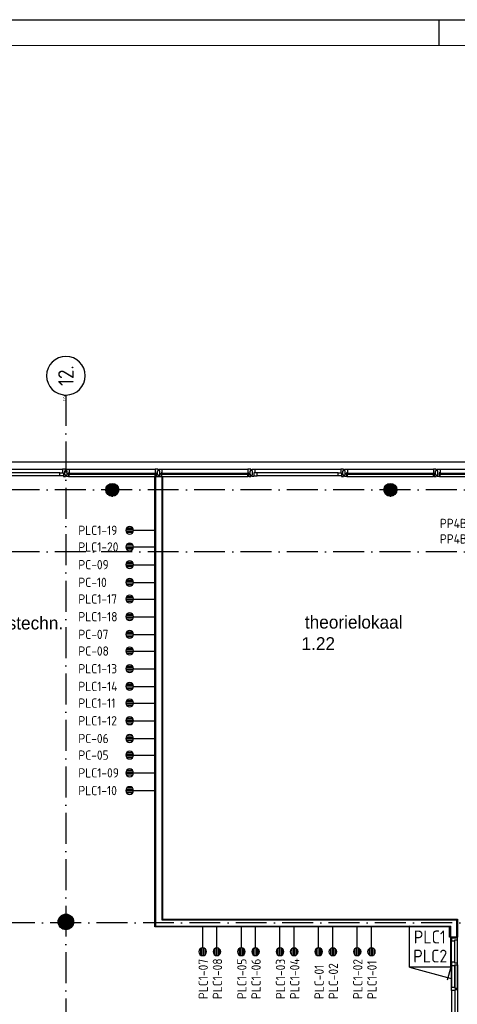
# Model space of a CAD drawing. Header units: millimetres. Extents: x 84333 to 240712, y -2244 to 84291.
# Tile 50 of 74: x 147121 to 155617, y 65199 to 84291. Entities that reach past the tile are written whole.
import ezdxf
from ezdxf.enums import TextEntityAlignment as Align

# ---------------------------------------------------------------- set-up
doc = ezdxf.new("R2010")
doc.units = ezdxf.units.MM
doc.header["$LTSCALE"] = 100
doc.linetypes.add('DASHDOT', pattern=[9, 6, -1.5, 0, -1.5])
doc.layers.get('0').update_dxf_attribs({"linetype": 'CONTINUOUS'})
for name, color, linetype in [('AFDELING', 4, 'CONTINUOUS'), ('AL$7----_STRAMIEN', 1, 'DASHDOT'), ('AL21----_BUITENWAND', 4, 'CONTINUOUS'), ('AL22----_BINNENWAND', 7, 'CONTINUOUS'), ('AL28----_KONSTRUKTIE', 3, 'CONTINUOUS'), ('AL31----_BUITENKOZ', 7, 'CONTINUOUS'), ('AL32----_BINNENKOZ', 7, 'CONTINUOUS'), ('ALN-----_BLOCKNAAM', 2, 'CONTINUOUS'), ('ALXAA---_GEWBETON', 12, 'CONTINUOUS'), ('ALXOU---_GLAS', 7, 'CONTINUOUS'), ('BOUW', 8, 'CONTINUOUS'), ('EB6441--_ATTRIB', 2, 'CONTINUOUS'), ('EL6441--_DATACOM', 3, 'CONTINUOUS'), ('LIJN025', 10, 'CONTINUOUS'), ('LIJN035', 50, 'CONTINUOUS'), ('LIJN050', 90, 'CONTINUOUS'), ('TEKST25', 10, 'CONTINUOUS'), ('TEKST35', 50, 'CONTINUOUS'), ('TEKST50', 90, 'CONTINUOUS')]:
    doc.layers.add(name, color=color, linetype=linetype)
doc.styles.add('1_8', font='ISO', dxfattribs={"height": 1.8})
doc.styles.add('BURO-025', font='BUROFONT.shx', dxfattribs={"height": 250})
doc.styles.add('ISO', font='ISO.SHX')
doc.styles.add('NORATT', font='iso.shx')
doc.styles.add('ROMAND', font='romand')
doc.styles.get("Standard").update_dxf_attribs({"font": 'iso.shx'})
doc.styles.add('TECHNIC', font='technic_.ttf')

# ---------------------------------------------------------------- blocks, each defined once
blk = doc.blocks.new('A0-GE')
at = {"layer": 'LIJN025'}
blk.add_line((645.5, 836), (645.5, 841), dxfattribs=at)
blk.add_lwpolyline([(1500, 841), (1500, 0), (0, 0), (0, 841)], close=True, dxfattribs=at)
at = {"layer": 'LIJN050', "const_width": 0.2}
blk.add_lwpolyline([(1495, 836), (25, 836), (25, 5), (1495, 5)], close=True, dxfattribs=at)
at = {"layer": 'TEKST25', "style": 'ROMAND', "width": 2.899115}
blk.add_attdef('STATUS', text='', height=2.5, dxfattribs=at).set_placement((1454, 71.5), (1493, 71.5), align=Align.FIT)
at = {"layer": 'TEKST25', "style": 'ISO'}
for tag, p in [('E', (1455.25, 66)), ('NAAM-E', (1466.75, 66)), ('DATUM-E', (1485, 66)), ('D', (1455.25, 61)), ('NAAM-D', (1466.75, 61)), ('DATUM-D', (1485, 61)), ('C', (1455.25, 56)), ('NAAM-C', (1466.75, 56)), ('DATUM-C', (1485, 56)), ('B', (1455.25, 51)), ('NAAM-B', (1466.75, 51)), ('DATUM-B', (1485, 51)), ('A', (1455.25, 46)), ('NAAM-A', (1466.75, 46)), ('DATUM-A', (1485, 46))]:
    blk.add_attdef(tag, text='', height=2.5, dxfattribs=at).set_placement(p, align=Align.CENTER)
for tag, p in [('DATUM', (1332.75, 36.25)), ('SCHAAL', (1368, 36.25)), ('GETEKEND', (1398.25, 36.25)), ('GECONTOL.', (1433, 36.25)), ('FORMAAT', (1463.25, 28.25))]:
    blk.add_attdef(tag, p, '', height=2.5, dxfattribs=at)
at = {"layer": 'TEKST35', "style": 'ISO'}
for tag, p in [('PROJECT', (1334.5, 72.5)), ('PLAATS', (1334.5, 63.5)), ('INSTALLATIE-REGEL1', (1334.5, 52.5)), ('INSTALLATIE-REGEL2', (1334.5, 43.5))]:
    blk.add_attdef(tag, p, '', height=4, dxfattribs=at)
blk.add_attdef('PROJ.NR.', text='', height=4, dxfattribs=at).set_placement((1481, 23), align=Align.CENTER)
at = {"layer": 'TEKST50', "style": 'ISO'}
blk.add_attdef('FILE-NAAM', text='', height=5, dxfattribs=at).set_placement((1473.5, 7.5), align=Align.CENTER)
blk = doc.blocks.new('ES4X2')
for p, q in [((-0.45, 1.4), (-0.45, 2.6)), ((-0.15, 1.27), (-0.15, 2.73)), ((0.15, 1.27), (0.15, 2.73)), ((0.45, 1.4), (0.45, 2.6)), ((0, 1.25), (0, -3))]:
    blk.add_line(p, q)
blk.add_circle((0, 2), 0.75)
at = {"style": '1_8', "flags": 8}
for tag, p in [('NUMMER', (1.25, 3.5)), ('CODE', (-1.25, 3.5))]:
    blk.add_attdef(tag, text='', height=1.8, rotation=90, dxfattribs=at).set_placement(p, align=Align.MIDDLE_LEFT)
blk.add_attdef('M_CODE', text='', height=1.8, dxfattribs=at).set_placement((0, 0), align=Align.MIDDLE_CENTER)
blk = doc.blocks.new('1011')
at = {"layer": 'AL$7----_STRAMIEN', "color": 7, "linetype": 'Continuous'}
blk.add_circle((-750, 0), 750, dxfattribs=at)
at = {"layer": 'AL$7----_STRAMIEN', "color": 3, "linetype": 'Continuous'}
blk.add_attdef('STR-NAAM', text='', height=600, rotation=360, dxfattribs=at).set_placement((-750, 0), align=Align.MIDDLE)
at = {"layer": 'ALN-----_BLOCKNAAM', "linetype": 'Continuous'}
blk.add_text('1011', height=100, dxfattribs=at).set_placement((0, 0))
blk = doc.blocks.new('A$C13e6995e')
at = {"layer": 'AL$7----_STRAMIEN', "color": 1}
for p, q in [((92876, 77420), (52674, 77420)), ((92876, 76220), (52674, 76220)), ((92785, 69020), (52585, 69020))]:
    blk.add_line(p, q, dxfattribs=at)
blk.add_lwpolyline([(63685, 79257), (63685, 40820)], dxfattribs=at)
at = {"layer": 'AL21----_BUITENWAND', "color": 8}
blk.add_line((55945, 77960), (89425, 77960), dxfattribs=at)
at = {"layer": 'AL22----_BINNENWAND', "color": 8}
for p, q in [((65410, 68945), (65410, 77680)), ((65410, 77680), (65560, 77680)), ((65560, 77680), (65560, 69095)), ((71134, 68945), (65410, 68945)), ((65560, 69095), (71284, 69095)), ((71134, 68743), (71134, 68945)), ((71284, 69095), (71284, 68743)), ((71284, 68743), (71134, 68743))]:
    blk.add_line(p, q, dxfattribs=at)
at = {"layer": 'AL22----_BINNENWAND', "color": 8, "linetype": 'Continuous'}
for p, q in [((65425, 77680), (65425, 68960)), ((65545, 77680), (65545, 69080)), ((65425, 68960), (71149, 68960)), ((65545, 69080), (71269, 69080)), ((71149, 68960), (71149, 68743)), ((71269, 69080), (71269, 68743))]:
    blk.add_line(p, q, dxfattribs=at)
at = {"layer": 'AL28----_KONSTRUKTIE', "color": 8}
for centre, radius in [((64585, 77420), 125), ((69985, 77420), 125), ((63685, 69041), 150)]:
    blk.add_circle(centre, radius, dxfattribs=at)
at = {"layer": 'AL31----_BUITENKOZ', "color": 8}
for p, q in [((61950, 77819), (63620, 77819)), ((63570, 77747), (62000, 77747)), ((63750, 77819), (65420, 77819)), ((65550, 77819), (67220, 77819)), ((67350, 77819), (69020, 77819)), ((68970, 77747), (67400, 77747)), ((69150, 77819), (70820, 77819)), ((70950, 77819), (72620, 77819)), ((63570, 77693), (62000, 77693)), ((63750, 77680), (65420, 77680)), ((65550, 77680), (67220, 77680)), ((68970, 77693), (67400, 77693)), ((69150, 77680), (70820, 77680)), ((70950, 77680), (72620, 77680))]:
    blk.add_line(p, q, dxfattribs=at)
at = {"layer": 'AL31----_BUITENKOZ', "color": 8, "linetype": 'Continuous'}
for p, q in [((63570, 77693), (63570, 77747)), ((63570, 77747), (63637, 77747)), ((63657, 77819), (63620, 77819)), ((63620, 77819), (63620, 77812)), ((63620, 77812), (63620, 77808)), ((63620, 77808), (63620, 77800)), ((63620, 77800), (63620, 77747)), ((63620, 77747), (63637, 77747)), ((63637, 77747), (63637, 77680)), ((63637, 77747), (63637, 77693)), ((63676, 77819), (63657, 77819)), ((63662, 77710), (63662, 77790)), ((63662, 77790), (63676, 77790)), ((63676, 77710), (63662, 77710)), ((63676, 77813), (63676, 77819)), ((63676, 77799), (63676, 77813)), ((63676, 77790), (63676, 77799)), ((63676, 77799), (63676, 77799)), ((63676, 77700), (63676, 77710)), ((63694, 77813), (63694, 77819)), ((63694, 77819), (63713, 77819)), ((63694, 77800), (63694, 77813)), ((63694, 77790), (63694, 77800)), ((63694, 77800), (63694, 77800)), ((63708, 77790), (63694, 77790)), ((63694, 77700), (63694, 77710)), ((63694, 77710), (63708, 77710)), ((63708, 77710), (63708, 77790)), ((63713, 77819), (63750, 77819)), ((63750, 77747), (63733, 77747)), ((63733, 77747), (63733, 77680)), ((63733, 77717), (63733, 77685)), ((63750, 77717), (63733, 77717)), ((63750, 77819), (63750, 77812)), ((63750, 77812), (63750, 77808)), ((63750, 77808), (63750, 77800)), ((63750, 77800), (63750, 77747)), ((63750, 77680), (63750, 77717)), ((65457, 77819), (65420, 77819)), ((65420, 77819), (65420, 77812)), ((65420, 77812), (65420, 77808)), ((65420, 77808), (65420, 77800)), ((65420, 77800), (65420, 77747)), ((65420, 77747), (65437, 77747)), ((65420, 77680), (65420, 77717)), ((65420, 77717), (65437, 77717)), ((65437, 77747), (65437, 77680)), ((65437, 77717), (65437, 77685)), ((65476, 77819), (65457, 77819)), ((65462, 77710), (65462, 77790)), ((65462, 77790), (65476, 77790)), ((65476, 77710), (65462, 77710)), ((65476, 77813), (65476, 77819)), ((65476, 77799), (65476, 77813)), ((65476, 77790), (65476, 77799)), ((65476, 77799), (65476, 77799)), ((65476, 77700), (65476, 77710)), ((65494, 77813), (65494, 77819)), ((65494, 77819), (65513, 77819)), ((65494, 77800), (65494, 77813)), ((65494, 77790), (65494, 77800)), ((65494, 77800), (65494, 77800)), ((65508, 77790), (65494, 77790)), ((65494, 77700), (65494, 77710)), ((65494, 77710), (65508, 77710)), ((65508, 77710), (65508, 77790)), ((65513, 77819), (65550, 77819)), ((65550, 77747), (65533, 77747)), ((65533, 77747), (65533, 77680)), ((65533, 77717), (65533, 77685)), ((65550, 77717), (65533, 77717)), ((65550, 77819), (65550, 77812)), ((65550, 77812), (65550, 77808)), ((65550, 77808), (65550, 77800)), ((65550, 77800), (65550, 77747)), ((65550, 77680), (65550, 77717)), ((67257, 77819), (67220, 77819)), ((67220, 77819), (67220, 77812)), ((67220, 77812), (67220, 77808)), ((67220, 77808), (67220, 77800)), ((67220, 77800), (67220, 77747)), ((67220, 77747), (67237, 77747)), ((67220, 77680), (67220, 77717)), ((67220, 77717), (67237, 77717)), ((67237, 77747), (67237, 77680)), ((67237, 77717), (67237, 77685)), ((67276, 77819), (67257, 77819)), ((67262, 77710), (67262, 77790)), ((67262, 77790), (67276, 77790)), ((67276, 77710), (67262, 77710)), ((67276, 77813), (67276, 77819)), ((67276, 77799), (67276, 77813)), ((67276, 77790), (67276, 77799)), ((67276, 77799), (67276, 77799)), ((67276, 77700), (67276, 77710)), ((67294, 77813), (67294, 77819)), ((67294, 77819), (67313, 77819)), ((67294, 77800), (67294, 77813)), ((67294, 77790), (67294, 77800)), ((67294, 77800), (67294, 77800)), ((67308, 77790), (67294, 77790)), ((67294, 77700), (67294, 77710)), ((67294, 77710), (67308, 77710)), ((67308, 77710), (67308, 77790)), ((67313, 77819), (67350, 77819)), ((67350, 77747), (67333, 77747)), ((67333, 77747), (67333, 77680)), ((67333, 77747), (67333, 77693)), ((67400, 77747), (67333, 77747)), ((67350, 77819), (67350, 77812)), ((67350, 77812), (67350, 77808)), ((67350, 77808), (67350, 77800)), ((67350, 77800), (67350, 77747)), ((67400, 77693), (67400, 77747)), ((68970, 77693), (68970, 77747)), ((68970, 77747), (69037, 77747)), ((69057, 77819), (69020, 77819)), ((69020, 77819), (69020, 77812)), ((69020, 77812), (69020, 77808)), ((69020, 77808), (69020, 77800)), ((69020, 77800), (69020, 77747)), ((69020, 77747), (69037, 77747)), ((69037, 77747), (69037, 77680)), ((69037, 77747), (69037, 77693)), ((69076, 77819), (69057, 77819)), ((69062, 77710), (69062, 77790)), ((69062, 77790), (69076, 77790)), ((69076, 77710), (69062, 77710)), ((69076, 77813), (69076, 77819)), ((69076, 77799), (69076, 77813)), ((69076, 77790), (69076, 77799)), ((69076, 77799), (69076, 77799)), ((69076, 77700), (69076, 77710)), ((69094, 77813), (69094, 77819)), ((69094, 77819), (69113, 77819)), ((69094, 77800), (69094, 77813)), ((69094, 77790), (69094, 77800)), ((69094, 77800), (69094, 77800)), ((69108, 77790), (69094, 77790)), ((69094, 77700), (69094, 77710)), ((69094, 77710), (69108, 77710)), ((69108, 77710), (69108, 77790)), ((69113, 77819), (69150, 77819)), ((69150, 77747), (69133, 77747)), ((69133, 77747), (69133, 77680)), ((69133, 77717), (69133, 77685)), ((69150, 77717), (69133, 77717)), ((69150, 77819), (69150, 77812)), ((69150, 77812), (69150, 77808)), ((69150, 77808), (69150, 77800)), ((69150, 77800), (69150, 77747)), ((69150, 77680), (69150, 77717)), ((70857, 77819), (70820, 77819)), ((70820, 77819), (70820, 77812)), ((70820, 77812), (70820, 77808)), ((70820, 77808), (70820, 77800)), ((70820, 77800), (70820, 77747)), ((70820, 77747), (70837, 77747)), ((70820, 77680), (70820, 77717)), ((70820, 77717), (70837, 77717)), ((70837, 77747), (70837, 77680)), ((70837, 77717), (70837, 77685)), ((70876, 77819), (70857, 77819)), ((70862, 77710), (70862, 77790)), ((70862, 77790), (70876, 77790)), ((70876, 77710), (70862, 77710)), ((70876, 77813), (70876, 77819)), ((70876, 77799), (70876, 77813)), ((70876, 77790), (70876, 77799)), ((70876, 77799), (70876, 77799)), ((70876, 77700), (70876, 77710)), ((70894, 77813), (70894, 77819)), ((70894, 77819), (70913, 77819)), ((70894, 77800), (70894, 77813)), ((70894, 77790), (70894, 77800)), ((70894, 77800), (70894, 77800)), ((70908, 77790), (70894, 77790)), ((70894, 77700), (70894, 77710)), ((70894, 77710), (70908, 77710)), ((70908, 77710), (70908, 77790)), ((70913, 77819), (70950, 77819)), ((70950, 77747), (70933, 77747)), ((70933, 77747), (70933, 77680)), ((70933, 77717), (70933, 77685)), ((70950, 77717), (70933, 77717)), ((70950, 77819), (70950, 77812)), ((70950, 77812), (70950, 77808)), ((70950, 77808), (70950, 77800)), ((70950, 77800), (70950, 77747)), ((70950, 77680), (70950, 77717)), ((63637, 77693), (63570, 77693)), ((63637, 77680), (63676, 77680)), ((63676, 77686), (63676, 77700)), ((63676, 77700), (63676, 77700)), ((63676, 77680), (63676, 77686)), ((63694, 77686), (63694, 77700)), ((63694, 77700), (63694, 77700)), ((63694, 77680), (63694, 77686)), ((63733, 77680), (63694, 77680)), ((63733, 77685), (63738, 77685)), ((63738, 77685), (63738, 77680)), ((63738, 77680), (63750, 77680)), ((65432, 77680), (65420, 77680)), ((65437, 77685), (65432, 77685)), ((65432, 77685), (65432, 77680)), ((65437, 77680), (65476, 77680)), ((65476, 77686), (65476, 77700)), ((65476, 77700), (65476, 77700)), ((65476, 77680), (65476, 77686)), ((65494, 77686), (65494, 77700)), ((65494, 77700), (65494, 77700)), ((65494, 77680), (65494, 77686)), ((65533, 77680), (65494, 77680)), ((65533, 77685), (65538, 77685)), ((65538, 77685), (65538, 77680)), ((65538, 77680), (65550, 77680)), ((67232, 77680), (67220, 77680)), ((67237, 77685), (67232, 77685)), ((67232, 77685), (67232, 77680)), ((67237, 77680), (67276, 77680)), ((67276, 77686), (67276, 77700)), ((67276, 77700), (67276, 77700)), ((67276, 77680), (67276, 77686)), ((67294, 77686), (67294, 77700)), ((67294, 77700), (67294, 77700)), ((67294, 77680), (67294, 77686)), ((67333, 77680), (67294, 77680)), ((67333, 77693), (67400, 77693)), ((69037, 77693), (68970, 77693)), ((69037, 77680), (69076, 77680)), ((69076, 77686), (69076, 77700)), ((69076, 77700), (69076, 77700)), ((69076, 77680), (69076, 77686)), ((69094, 77686), (69094, 77700)), ((69094, 77700), (69094, 77700)), ((69094, 77680), (69094, 77686)), ((69133, 77680), (69094, 77680)), ((69133, 77685), (69138, 77685)), ((69138, 77685), (69138, 77680)), ((69138, 77680), (69150, 77680)), ((70832, 77680), (70820, 77680)), ((70837, 77685), (70832, 77685)), ((70832, 77685), (70832, 77680)), ((70837, 77680), (70876, 77680)), ((70876, 77686), (70876, 77700)), ((70876, 77700), (70876, 77700)), ((70876, 77680), (70876, 77686)), ((70894, 77686), (70894, 77700)), ((70894, 77700), (70894, 77700)), ((70894, 77680), (70894, 77686)), ((70933, 77680), (70894, 77680)), ((70933, 77685), (70938, 77685)), ((70938, 77685), (70938, 77680)), ((70938, 77680), (70950, 77680))]:
    blk.add_line(p, q, dxfattribs=at)
at = {"layer": 'AL32----_BINNENKOZ', "color": 8}
for p, q in [((71192, 68743), (71170, 68743)), ((71170, 68743), (71170, 68676)), ((71192, 68727), (71192, 68743)), ((71284, 68743), (71259, 68743)), ((71259, 68743), (71259, 68727)), ((71284, 68693), (71284, 68743)), ((71170, 68676), (71233, 68676)), ((71170, 68260), (71170, 68676)), ((71170, 68260), (71170, 68676)), ((71259, 68727), (71192, 68727)), ((71233, 68676), (71233, 68693)), ((71233, 68693), (71284, 68693)), ((71233, 68260), (71233, 68676)), ((71284, 68243), (71284, 68693)), ((71233, 68260), (71170, 68260)), ((71170, 68260), (71170, 68193)), ((71170, 67776), (71170, 68193)), ((71170, 68193), (71170, 67776)), ((71170, 67776), (71170, 68193)), ((71170, 68193), (71170, 67776)), ((71170, 68193), (71233, 68193)), ((71233, 68243), (71233, 68260)), ((71284, 68243), (71233, 68243)), ((71233, 68193), (71233, 68210)), ((71233, 68210), (71284, 68210)), ((71233, 67776), (71233, 68193)), ((71233, 68193), (71233, 67776)), ((71284, 68210), (71284, 68243)), ((71284, 67759), (71284, 68210)), ((71284, 68210), (71284, 67759)), ((71170, 67709), (71170, 67776)), ((71170, 67776), (71233, 67776)), ((71170, 67709), (71170, 67293)), ((71233, 67709), (71170, 67709)), ((71170, 67709), (71170, 67293)), ((71233, 67776), (71233, 67759)), ((71233, 67759), (71284, 67759)), ((71284, 67726), (71233, 67726)), ((71233, 67726), (71233, 67709)), ((71233, 67709), (71233, 67293)), ((71284, 67759), (71284, 67726)), ((71284, 67726), (71284, 67276))]:
    blk.add_line(p, q, dxfattribs=at)
at = {"layer": 'ALXAA---_GEWBETON', "color": 8}
for p, q in [((64505, 77516), (64665, 77516)), ((64538, 77536), (64632, 77536)), ((69905, 77516), (70065, 77516)), ((69938, 77536), (70032, 77536)), ((64460, 77416), (64710, 77416)), ((64461, 77436), (64709, 77436)), ((64462, 77396), (64708, 77396)), ((64465, 77456), (64705, 77456)), ((64468, 77376), (64702, 77376)), ((64473, 77476), (64697, 77476)), ((64478, 77356), (64692, 77356)), ((64485, 77496), (64684, 77496)), ((64493, 77336), (64677, 77336)), ((69860, 77416), (70110, 77416)), ((69861, 77436), (70109, 77436)), ((69862, 77396), (70108, 77396)), ((69865, 77456), (70105, 77456)), ((69868, 77376), (70102, 77376)), ((69873, 77476), (70097, 77476)), ((69878, 77356), (70092, 77356)), ((69885, 77496), (70084, 77496)), ((69893, 77336), (70077, 77336)), ((64516, 77316), (64654, 77316)), ((64572, 77296), (64598, 77296)), ((69916, 77316), (70054, 77316)), ((69972, 77296), (69998, 77296)), ((63565, 68951), (63565, 69131)), ((63585, 68929), (63585, 69153)), ((63605, 68914), (63605, 69168)), ((63625, 68904), (63625, 69179)), ((63645, 68896), (63645, 69186)), ((63665, 68892), (63665, 69190)), ((63685, 68891), (63685, 69191)), ((63705, 68892), (63705, 69190)), ((63725, 68896), (63725, 69186)), ((63745, 68904), (63745, 69179)), ((63765, 68914), (63765, 69168)), ((63785, 68929), (63785, 69153)), ((63805, 68951), (63805, 69131)), ((63545, 68987), (63545, 69095)), ((63825, 68987), (63825, 69095))]:
    blk.add_line(p, q, dxfattribs=at)
at = {"layer": 'ALXOU---_GLAS', "color": 8}
for p, q in [((63735, 77719), (63735, 77745)), ((63735, 77745), (65435, 77745)), ((65435, 77719), (63735, 77719)), ((65435, 77745), (65435, 77719)), ((65535, 77719), (65535, 77745)), ((65535, 77745), (67235, 77745)), ((67235, 77719), (65535, 77719)), ((67235, 77745), (67235, 77719)), ((69135, 77719), (69135, 77745)), ((69135, 77745), (70835, 77745)), ((70835, 77719), (69135, 77719)), ((70835, 77745), (70835, 77719)), ((70935, 77719), (70935, 77745)), ((70935, 77745), (72635, 77745)), ((72635, 77719), (70935, 77719))]:
    blk.add_line(p, q, dxfattribs=at)
at = {"layer": 'AL$7----_STRAMIEN'}
ref = blk.add_blockref('1011', (63685, 79257), dxfattribs=dict(at, xscale=-0.5, yscale=0.5, zscale=0.5, rotation=90.00000000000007))
ref.add_attrib('STR-NAAM', '12.', dxfattribs={"color": 3, "linetype": 'Continuous', "height": 300, "rotation": 90}).set_placement((63685, 79632), align=Align.MIDDLE)
at = {"layer": 'AFDELING', "color": 8, "style": 'TECHNIC'}
for p in [(92219, 54468), (58038, 41625), (88108, 41444)]:
    blk.add_attdef('VIDE', text='', height=500, dxfattribs=at).set_placement(p, align=Align.CENTER)
blk.add_attdef('VIDE', text='', height=500, rotation=90, dxfattribs=at).set_placement((75129, 25766), align=Align.CENTER)
at = {"layer": 'BOUW', "style": 'BURO-025'}
for s, p in [('practicum besturingstechn. ', (59637, 74711)), ('theorielokaal', (68324, 74729)), ('1.22', (68259, 74312))]:
    blk.add_text(s, height=250, dxfattribs=at).set_placement(p)

msp = doc.modelspace()

# ---------------------------------------------------------------- linework, layer by layer
at = {"layer": 'LIJN025'}
for p, q in [((154690, 65919), (155500, 65697)), ((155489, 65919), (155419, 65668))]:
    msp.add_line(p, q, dxfattribs=at)
at = {"layer": 'LIJN035'}
for p, q in [((154690, 65919), (154690, 66719)), ((154690, 66718), (155488, 66717)), ((155488, 65919), (155488, 66717)), ((155489, 65919), (154690, 65919))]:
    msp.add_line(p, q, dxfattribs=at)

# ---------------------------------------------------------------- block references
at = {"xscale": 100, "yscale": 100, "zscale": 100}
msp.add_blockref('A0-GE', (90712, 191), dxfattribs=at)
at = {"layer": 'EL6441--_DATACOM'}
msp.add_blockref('A$C13e6995e', (84333, -2244), dxfattribs=at)
ref = msp.add_blockref('ES4X2', (149455, 74390), dxfattribs=dict(at, xscale=-100.0000000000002, yscale=100, zscale=100, rotation=89.9997926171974))
ref.add_attrib('NUMMER', 'PLC1-19', dxfattribs={"layer": 'EB6441--_ATTRIB', "color": 1, "height": 180, "rotation": 359.9998, "style": 'NORATT', "flags": 8}).set_placement((148260, 74390), align=Align.MIDDLE_LEFT)
ref = msp.add_blockref('ES4X2', (156658, 74532), dxfattribs=dict(at, xscale=99.99999999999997, yscale=99.99999999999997, zscale=99.99999999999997, rotation=90.00020738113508))
ref.add_attrib('CODE', 'PP4B-E10', dxfattribs={"layer": 'EB6441--_ATTRIB', "color": 1, "height": 180, "style": '1_8', "flags": 8}).set_placement((155279, 74523), align=Align.MIDDLE_LEFT)
ref = msp.add_blockref('ES4X2', (156658, 74232), dxfattribs=dict(at, xscale=99.99999999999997, yscale=99.99999999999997, zscale=99.99999999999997, rotation=90.00020738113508))
ref.add_attrib('CODE', 'PP4B-E11', dxfattribs={"layer": 'EB6441--_ATTRIB', "color": 1, "height": 180, "style": '1_8', "flags": 8}).set_placement((155279, 74223), align=Align.MIDDLE_LEFT)
ref = msp.add_blockref('ES4X2', (149455, 74067), dxfattribs=dict(at, xscale=-100.0000000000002, yscale=100, zscale=100, rotation=89.9997926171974))
ref.add_attrib('NUMMER', 'PLC1-20', dxfattribs={"layer": 'EB6441--_ATTRIB', "color": 1, "height": 180, "rotation": 359.9998, "style": 'NORATT', "flags": 8}).set_placement((148260, 74067), align=Align.MIDDLE_LEFT)
ref = msp.add_blockref('ES4X2', (149455, 73724), dxfattribs=dict(at, xscale=-100.0000000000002, yscale=100, zscale=100, rotation=89.9997926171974))
ref.add_attrib('NUMMER', 'PC-09', dxfattribs={"layer": 'EB6441--_ATTRIB', "color": 1, "height": 180, "rotation": 359.9998, "style": 'NORATT', "flags": 8}).set_placement((148260, 73724), align=Align.MIDDLE_LEFT)
ref = msp.add_blockref('ES4X2', (149455, 73381), dxfattribs=dict(at, xscale=-100.0000000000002, yscale=100, zscale=100, rotation=89.9997926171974))
ref.add_attrib('NUMMER', 'PC-10', dxfattribs={"layer": 'EB6441--_ATTRIB', "color": 1, "height": 180, "rotation": 359.9998, "style": 'NORATT', "flags": 8}).set_placement((148260, 73381), align=Align.MIDDLE_LEFT)
ref = msp.add_blockref('ES4X2', (149455, 73058), dxfattribs=dict(at, xscale=-100.0000000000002, yscale=100, zscale=100, rotation=89.9997926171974))
ref.add_attrib('NUMMER', 'PLC1-17', dxfattribs={"layer": 'EB6441--_ATTRIB', "color": 1, "height": 180, "rotation": 359.9998, "style": 'NORATT', "flags": 8}).set_placement((148260, 73058), align=Align.MIDDLE_LEFT)
ref = msp.add_blockref('ES4X2', (149455, 72715), dxfattribs=dict(at, xscale=-100.0000000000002, yscale=100, zscale=100, rotation=89.9997926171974))
ref.add_attrib('NUMMER', 'PLC1-18', dxfattribs={"layer": 'EB6441--_ATTRIB', "color": 1, "height": 180, "rotation": 359.9998, "style": 'NORATT', "flags": 8}).set_placement((148260, 72715), align=Align.MIDDLE_LEFT)
ref = msp.add_blockref('ES4X2', (149455, 72372), dxfattribs=dict(at, xscale=-100.0000000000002, yscale=100, zscale=100, rotation=89.9997926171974))
ref.add_attrib('NUMMER', 'PC-07', dxfattribs={"layer": 'EB6441--_ATTRIB', "color": 1, "height": 180, "rotation": 359.9998, "style": 'NORATT', "flags": 8}).set_placement((148260, 72372), align=Align.MIDDLE_LEFT)
ref = msp.add_blockref('ES4X2', (149455, 72049), dxfattribs=dict(at, xscale=-100.0000000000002, yscale=100, zscale=100, rotation=89.9997926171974))
ref.add_attrib('NUMMER', 'PC-08', dxfattribs={"layer": 'EB6441--_ATTRIB', "color": 1, "height": 180, "rotation": 359.9998, "style": 'NORATT', "flags": 8}).set_placement((148260, 72049), align=Align.MIDDLE_LEFT)
ref = msp.add_blockref('ES4X2', (149455, 71706), dxfattribs=dict(at, xscale=-100.0000000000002, yscale=100, zscale=100, rotation=89.9997926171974))
ref.add_attrib('NUMMER', 'PLC1-13', dxfattribs={"layer": 'EB6441--_ATTRIB', "color": 1, "height": 180, "rotation": 359.9998, "style": 'NORATT', "flags": 8}).set_placement((148260, 71706), align=Align.MIDDLE_LEFT)
ref = msp.add_blockref('ES4X2', (149455, 71363), dxfattribs=dict(at, xscale=-100.0000000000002, yscale=100, zscale=100, rotation=89.9997926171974))
ref.add_attrib('NUMMER', 'PLC1-14', dxfattribs={"layer": 'EB6441--_ATTRIB', "color": 1, "height": 180, "rotation": 359.9998, "style": 'NORATT', "flags": 8}).set_placement((148260, 71363), align=Align.MIDDLE_LEFT)
ref = msp.add_blockref('ES4X2', (149455, 71040), dxfattribs=dict(at, xscale=-100.0000000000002, yscale=100, zscale=100, rotation=89.9997926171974))
ref.add_attrib('NUMMER', 'PLC1-11', dxfattribs={"layer": 'EB6441--_ATTRIB', "color": 1, "height": 180, "rotation": 359.9998, "style": 'NORATT', "flags": 8}).set_placement((148260, 71040), align=Align.MIDDLE_LEFT)
ref = msp.add_blockref('ES4X2', (149455, 70697), dxfattribs=dict(at, xscale=-100.0000000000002, yscale=100, zscale=100, rotation=89.9997926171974))
ref.add_attrib('NUMMER', 'PLC1-12', dxfattribs={"layer": 'EB6441--_ATTRIB', "color": 1, "height": 180, "rotation": 359.9998, "style": 'NORATT', "flags": 8}).set_placement((148260, 70697), align=Align.MIDDLE_LEFT)
ref = msp.add_blockref('ES4X2', (149455, 70353), dxfattribs=dict(at, xscale=-100.0000000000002, yscale=100, zscale=100, rotation=89.9997926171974))
ref.add_attrib('NUMMER', 'PC-06', dxfattribs={"layer": 'EB6441--_ATTRIB', "color": 1, "height": 180, "rotation": 359.9998, "style": 'NORATT', "flags": 8}).set_placement((148260, 70353), align=Align.MIDDLE_LEFT)
ref = msp.add_blockref('ES4X2', (149455, 70031), dxfattribs=dict(at, xscale=-100.0000000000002, yscale=100, zscale=100, rotation=89.9997926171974))
ref.add_attrib('NUMMER', 'PC-05', dxfattribs={"layer": 'EB6441--_ATTRIB', "color": 1, "height": 180, "rotation": 359.9998, "style": 'NORATT', "flags": 8}).set_placement((148260, 70031), align=Align.MIDDLE_LEFT)
ref = msp.add_blockref('ES4X2', (149455, 69687), dxfattribs=dict(at, xscale=-100.0000000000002, yscale=100, zscale=100, rotation=89.9997926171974))
ref.add_attrib('NUMMER', 'PLC1-09', dxfattribs={"layer": 'EB6441--_ATTRIB', "color": 1, "height": 180, "rotation": 359.9998, "style": 'NORATT', "flags": 8}).set_placement((148260, 69687), align=Align.MIDDLE_LEFT)
ref = msp.add_blockref('ES4X2', (149455, 69344), dxfattribs=dict(at, xscale=-100.0000000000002, yscale=100, zscale=100, rotation=89.9997926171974))
ref.add_attrib('NUMMER', 'PLC1-10', dxfattribs={"layer": 'EB6441--_ATTRIB', "color": 1, "height": 180, "rotation": 359.9998, "style": 'NORATT', "flags": 8}).set_placement((148260, 69344), align=Align.MIDDLE_LEFT)
ref = msp.add_blockref('ES4X2', (150674, 66418), dxfattribs=dict(at, xscale=-99.99999999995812, yscale=100, zscale=100, rotation=180.000622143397))
ref.add_attrib('NUMMER', 'PLC1-07', dxfattribs={"layer": 'EB6441--_ATTRIB', "color": 1, "height": 180, "rotation": 90.0006, "style": 'NORATT', "flags": 8}).set_placement((150684, 65300), align=Align.MIDDLE_LEFT)
ref = msp.add_blockref('ES4X2', (150950, 66418), dxfattribs=dict(at, xscale=-99.99999999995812, yscale=100, zscale=100, rotation=180.000622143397))
ref.add_attrib('NUMMER', 'PLC1-08', dxfattribs={"layer": 'EB6441--_ATTRIB', "color": 1, "height": 180, "rotation": 90.0006, "style": 'NORATT', "flags": 8}).set_placement((150960, 65300), align=Align.MIDDLE_LEFT)
ref = msp.add_blockref('ES4X2', (151424, 66418), dxfattribs=dict(at, xscale=-99.99999999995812, yscale=100, zscale=100, rotation=180.000622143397))
ref.add_attrib('NUMMER', 'PLC1-05', dxfattribs={"layer": 'EB6441--_ATTRIB', "color": 1, "height": 180, "rotation": 90.0006, "style": 'NORATT', "flags": 8}).set_placement((151434, 65300), align=Align.MIDDLE_LEFT)
ref = msp.add_blockref('ES4X2', (151700, 66418), dxfattribs=dict(at, xscale=-99.99999999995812, yscale=100, zscale=100, rotation=180.000622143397))
ref.add_attrib('NUMMER', 'PLC1-06', dxfattribs={"layer": 'EB6441--_ATTRIB', "color": 1, "height": 180, "rotation": 90.0006, "style": 'NORATT', "flags": 8}).set_placement((151710, 65300), align=Align.MIDDLE_LEFT)
ref = msp.add_blockref('ES4X2', (152174, 66418), dxfattribs=dict(at, xscale=-99.99999999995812, yscale=100, zscale=100, rotation=180.000622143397))
ref.add_attrib('NUMMER', 'PLC1-03', dxfattribs={"layer": 'EB6441--_ATTRIB', "color": 1, "height": 180, "rotation": 90.0006, "style": 'NORATT', "flags": 8}).set_placement((152184, 65300), align=Align.MIDDLE_LEFT)
ref = msp.add_blockref('ES4X2', (152450, 66418), dxfattribs=dict(at, xscale=-99.99999999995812, yscale=100, zscale=100, rotation=180.000622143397))
ref.add_attrib('NUMMER', 'PLC1-04', dxfattribs={"layer": 'EB6441--_ATTRIB', "color": 1, "height": 180, "rotation": 90.0006, "style": 'NORATT', "flags": 8}).set_placement((152460, 65300), align=Align.MIDDLE_LEFT)
ref = msp.add_blockref('ES4X2', (152924, 66418), dxfattribs=dict(at, xscale=-99.99999999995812, yscale=100, zscale=100, rotation=180.000622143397))
ref.add_attrib('NUMMER', 'PLC-01', dxfattribs={"layer": 'EB6441--_ATTRIB', "color": 1, "height": 180, "rotation": 90.0006, "style": 'NORATT', "flags": 8}).set_placement((152934, 65300), align=Align.MIDDLE_LEFT)
ref = msp.add_blockref('ES4X2', (153200, 66418), dxfattribs=dict(at, xscale=-99.99999999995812, yscale=100, zscale=100, rotation=180.000622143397))
ref.add_attrib('NUMMER', 'PLC-02', dxfattribs={"layer": 'EB6441--_ATTRIB', "color": 1, "height": 180, "rotation": 90.0006, "style": 'NORATT', "flags": 8}).set_placement((153210, 65300), align=Align.MIDDLE_LEFT)
ref = msp.add_blockref('ES4X2', (153674, 66418), dxfattribs=dict(at, xscale=-99.99999999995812, yscale=100, zscale=100, rotation=180.000622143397))
ref.add_attrib('NUMMER', 'PLC1-02', dxfattribs={"layer": 'EB6441--_ATTRIB', "color": 1, "height": 180, "rotation": 90.0006, "style": 'NORATT', "flags": 8}).set_placement((153684, 65300), align=Align.MIDDLE_LEFT)
ref = msp.add_blockref('ES4X2', (153950, 66418), dxfattribs=dict(at, xscale=-99.99999999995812, yscale=100, zscale=100, rotation=180.000622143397))
ref.add_attrib('NUMMER', 'PLC1-01', dxfattribs={"layer": 'EB6441--_ATTRIB', "color": 1, "height": 180, "rotation": 90.0006, "style": 'NORATT', "flags": 8}).set_placement((153960, 65300), align=Align.MIDDLE_LEFT)

# ---------------------------------------------------------------- texts
at = {"layer": 'TEKST25', "color": 50, "style": 'ISO'}
for s, p in [('PLC1', (154771, 66380)), ('PLC2', (154761, 66010))]:
    msp.add_text(s, height=250, dxfattribs=at).set_placement(p)

doc.saveas('drawing.dxf')
